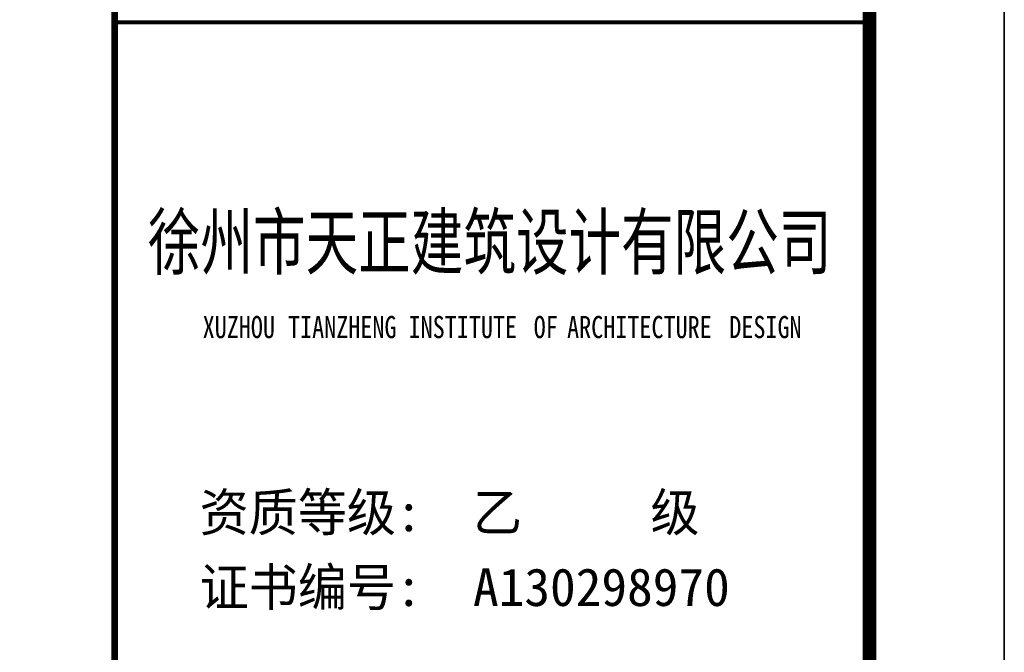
# Model space of a CAD drawing. Extents: x -302077 to 107904, y -9283 to 295706.
# Tile 247 of 256: x 8963 to 16267, y 192037 to 196728. Entities that reach past the tile are written whole.
import ezdxf
from ezdxf.enums import TextEntityAlignment as Align

# ---------------------------------------------------------------- set-up
doc = ezdxf.new("R2010")
doc.units = 0
doc.header["$LTSCALE"] = 500
doc.header["$MEASUREMENT"] = 0
doc.layers.get('0').update_dxf_attribs({"linetype": 'CONTINUOUS'})
for name, color, linetype in [('PUB_TITLE', 4, 'CONTINUOUS'), ('SHEET_TEXT', 3, 'CONTINUOUS'), ('TK', 7, 'CONTINUOUS')]:
    doc.layers.add(name, color=color, linetype=linetype)
doc.styles.add('-宋体', font='txt', dxfattribs={"width": 0.8})
doc.styles.add('黑体', font='simhei.ttf', dxfattribs={"width": 0.7, "height": 300})

# ---------------------------------------------------------------- blocks, each defined once
blk = doc.blocks.new('wrtgtg')
at = {"color": 4}
blk.add_line((7804.3, -4841.2), (7804.3, 52558.8), dxfattribs=at)
at = {"layer": 'PUB_TITLE'}
for p, q in [((8804.3, 53558.8), (8804.3, -5841.2)), ((7804.3, -4841.2), (7804.3, 52558.8))]:
    blk.add_line(p, q, dxfattribs=at)
blk.add_lwpolyline([(-75295.7, -5841.2), (8804.3, -5841.2), (8804.3, 53558.8), (-75295.7, 53558.8)], close=True, dxfattribs=at)
at = {"layer": 'PUB_TITLE', "const_width": 100}
blk.add_lwpolyline([(-72795.7, -4841.2), (7804.3, -4841.2), (7804.3, 52558.8), (-72795.7, 52558.8)], close=True, dxfattribs=at)
at = {"layer": 'PUB_TITLE'}
for points, const_width in [([(2204.3, -4841.2), (2204.3, 52558.8)], 50), ([(2204.3, 15958.8), (7804.3, 15958.8)], 29.7)]:
    blk.add_lwpolyline(points, dxfattribs=dict(at, const_width=const_width))
at = {"style": '黑体', "width": 0.8}
for s, height, p in [('XUZHOU', 164.29, (2857.8, 13616.7)), ('TIANZHENG', 164.29, (3491.3, 13616.7)), ('INSTITUTE', 164.29, (4385.3, 13616.7)), ('OF', 164.29, (5313.5, 13616.7)), ('ARCHITECTURE', 164.293, (5561.1, 13616.7)), ('DESIGN', 164.29, (6764.4, 13616.7))]:
    blk.add_text(s, height=height, dxfattribs=at).set_placement(p)
at = {"layer": 'SHEET_TEXT', "style": '-宋体', "width": 0.75}
blk.add_text('徐州市天正建筑设计有限公司', height=400, dxfattribs=at).set_placement((4986.7, 14130.8), align=Align.CENTER)
at = {"layer": 'TK', "style": '-宋体'}
for s, p in [('资质等级:  乙     级', (2835.8, 12185.2)), ('证书编号:  A130298970', (2835.8, 11630.1))]:
    blk.add_text(s, height=280, dxfattribs=at).set_placement(p)

msp = doc.modelspace()

# ---------------------------------------------------------------- block references
msp.add_blockref('wrtgtg', (7462.635, 180749.881))

doc.saveas('drawing.dxf')
